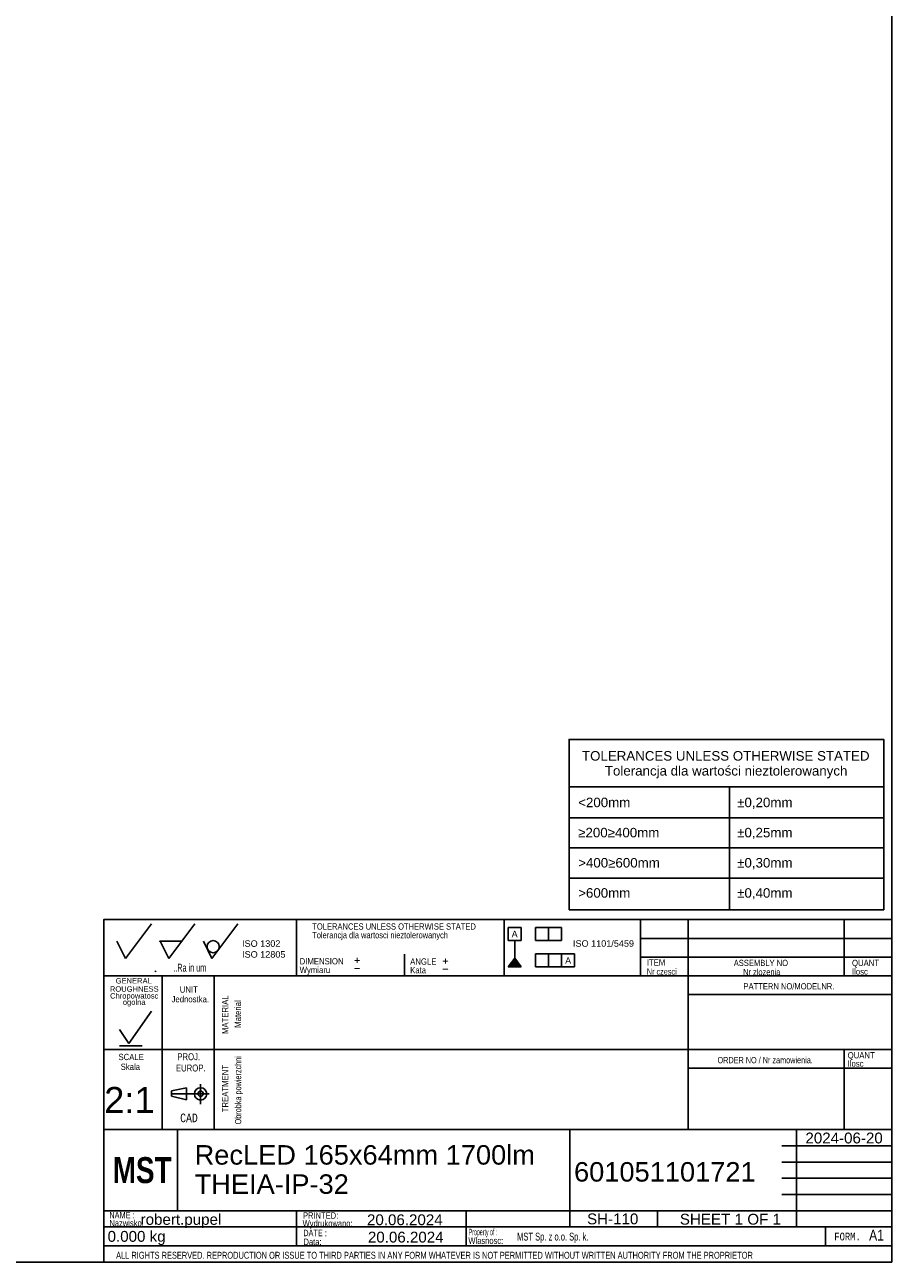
# Model space of a CAD drawing. Header units: millimetres. Extents: x 7 to 819, y 14 to 587.
# Tile 6 of 7: x 619 to 819, y 14 to 301. Entities that reach past the tile are written whole.
import ezdxf
from ezdxf.entities.mleader import LeaderData, LeaderLine
from ezdxf.enums import TextEntityAlignment as Align
from ezdxf.lldxf.tags import DXFTag
from ezdxf.math import Vec2, Vec3

# ---------------------------------------------------------------- set-up
doc = ezdxf.new("R2010")
doc.units = ezdxf.units.MM
doc.layers.add('10', color=7, linetype='Continuous')
doc.layers.add('Default', color=7, linetype='Continuous')
doc.styles.add('SEACAD_Arial', font='arial.ttf')
doc.styles.add('SEACAD_Lucida_Console', font='lucon.TTF', dxfattribs={"width": 0.8})
tags = doc.linetypes.add('CENTER2', pattern=[28.575, 19.05, -3.175, 3.175, -3.175]).pattern_tags.tags
tags[10:11] = [DXFTag(74, 4), DXFTag(75, 0), DXFTag(340, '0'), DXFTag(46, 0.0), DXFTag(50, 0.0), DXFTag(44, 0.0), DXFTag(45, 0.0)]
tags[8:9] = [DXFTag(74, 4), DXFTag(75, 0), DXFTag(340, '0'), DXFTag(46, 0.0), DXFTag(50, 0.0), DXFTag(44, 0.0), DXFTag(45, 0.0)]
tags[6:7] = [DXFTag(74, 4), DXFTag(75, 0), DXFTag(340, '0'), DXFTag(46, 0.0), DXFTag(50, 0.0), DXFTag(44, 0.0), DXFTag(45, 0.0)]
tags[4:5] = [DXFTag(74, 4), DXFTag(75, 0), DXFTag(340, '0'), DXFTag(46, 0.0), DXFTag(50, 0.0), DXFTag(44, 0.0), DXFTag(45, 0.0)]

# ---------------------------------------------------------------- blocks, each defined once
blk = doc.blocks.new('SEANNOT_GROUP22')
at = {"layer": 'Default', "color": 7, "linetype": 'Continuous', "style": 'SEACAD_Arial'}
for s, p in [('RecLED 165x64mm 1700lm ', (658.06, 41.69)), ('THEIA-IP-32', (658.06, 34.94))]:
    blk.add_text(s, height=4.5, dxfattribs=at).set_placement(p, align=Align.TOP_LEFT)
blk = doc.blocks.new('SEANNOT_GROUP23')
at = {"layer": 'Default', "color": 7, "linetype": 'Continuous', "style": 'SEACAD_Arial'}
blk.add_text('601051101721', height=4.5, dxfattribs=at).set_placement((745.7, 37.77), align=Align.TOP_LEFT)
blk = doc.blocks.new('SEANNOT_GROUP24')
at = {"layer": 'Default', "color": 7, "linetype": 'Continuous', "style": 'SEACAD_Arial'}
blk.add_text('robert.pupel', height=2.5, dxfattribs=at).set_placement((645.59, 25.78), align=Align.TOP_LEFT)
blk = doc.blocks.new('SEANNOT_GROUP25')
at = {"layer": 'Default', "color": 7, "linetype": 'Continuous', "style": 'SEACAD_Arial'}
blk.add_text('SH-110', height=2.5, dxfattribs=at).set_placement((748.71, 25.9), align=Align.TOP_LEFT)
blk = doc.blocks.new('SEANNOT_GROUP26')
at = {"layer": 'Default', "color": 7, "linetype": 'Continuous', "style": 'SEACAD_Arial'}
blk.add_text('2:1', height=6, dxfattribs=at).set_placement((637.18, 55.12), align=Align.TOP_LEFT)
blk = doc.blocks.new('_Dot')
at = {"color": 0, "linetype": 'ByBlock', "lineweight": -2}
blk.add_line((-0.5, 0), (-1, 0), dxfattribs=at)
at = {"color": 0, "linetype": 'ByBlock', "const_width": 0.5}
blk.add_lwpolyline([(-0.25, 0, 1), (0.25, 0, 1)], format="xyb", close=True, dxfattribs=at)
blk = doc.blocks.new('SEANNOT_GROUP28')
at = {"layer": 'Default', "color": 7, "linetype": 'Continuous', "style": 'SEACAD_Arial'}
blk.add_text('20.06.2024', height=2.5, dxfattribs=at).set_placement((697.88, 25.7), align=Align.TOP_LEFT)
blk = doc.blocks.new('SEANNOT_GROUP29')
at = {"layer": 'Default', "color": 7, "linetype": 'Continuous', "style": 'SEACAD_Arial'}
blk.add_text('20.06.2024', height=2.5, dxfattribs=at).set_placement((698.09, 21.69), align=Align.TOP_LEFT)
blk = doc.blocks.new('SEANNOT_GROUP30')
at = {"layer": 'Default', "color": 7, "linetype": 'Continuous', "style": 'SEACAD_Arial'}
for s, p in [('SHEET ', (770.14, 25.83)), ('1', (782.8, 25.83)), (' OF ', (784.76, 25.83)), ('1', (791.55, 25.83))]:
    blk.add_text(s, height=2.5, dxfattribs=at).set_placement(p, align=Align.TOP_LEFT)
blk = doc.blocks.new('SEANNOT_GROUP31')
at = {"layer": 'Default', "color": 7, "linetype": 'Continuous', "style": 'SEACAD_Arial'}
blk.add_text('2024-06-20', height=2.5, dxfattribs=at).set_placement((799.15, 44.59), align=Align.TOP_LEFT)
blk = doc.blocks.new('SE6')
at = {"layer": 'Default', "color": 7, "linetype": 'Continuous'}
for p, q in [((744.54, 124.48), (817.25, 124.48)), ((781.62, 124.48), (781.62, 117.33)), ((744.54, 117.33), (817.25, 117.33)), ((781.62, 117.33), (781.62, 110.37)), ((744.54, 110.37), (817.25, 110.37)), ((781.62, 110.37), (781.62, 103.4)), ((744.54, 103.4), (817.25, 103.4)), ((781.62, 103.4), (781.62, 96.08))]:
    blk.add_line(p, q, dxfattribs=at)
blk.add_lwpolyline([(744.54, 96.08), (744.54, 135.41), (817.25, 135.41), (817.25, 96.08), (744.54, 96.08)], dxfattribs=at)
at = {"layer": 'Default', "color": 7, "linetype": 'Continuous', "style": 'SEACAD_Arial'}
for s, p in [('TOLERANCES UNLESS OTHERWISE STATED', (747.54, 132.73)), ('Tolerancja dla wartości nieztolerowanych', (752.82, 129.28)), ('<200mm', (746.66, 121.97)), ('±0,20mm', (783.38, 121.97)), ('≥200≥400mm', (746.66, 115)), ('±0,25mm', (783.38, 115)), ('>400≥600mm', (746.66, 108.03)), ('±0,30mm', (783.38, 108.03)), ('>600mm', (746.66, 101.06)), ('±0,40mm', (783.38, 101.06))]:
    blk.add_text(s, height=2.2, dxfattribs=at).set_placement(p, align=Align.TOP_LEFT)

msp = doc.modelspace()

# ---------------------------------------------------------------- hatches: boundary and pattern name
at = {"layer": 'Default', "linetype": 'Continuous'}
msp.add_hatch(color=7, dxfattribs=at).paths.add_polyline_path([(731.992, 84.877), (730.492, 82.892), (733.492, 82.892)])

# ---------------------------------------------------------------- linework, layer by layer
at = {"layer": '10', "color": 7, "linetype": 'Continuous'}
for p, q in [((642.075, 84.794), (648.075, 92.794)), ((652.075, 84.794), (658.075, 92.794)), ((662.075, 84.794), (668.075, 92.794)), ((681.575, 93.794), (681.575, 80.794)), ((729.575, 93.794), (729.575, 80.794)), ((761.075, 93.794), (761.075, 80.794)), ((772.075, 93.794), (772.075, 45.294)), ((808.075, 93.794), (808.075, 80.794)), ((640.075, 88.794), (642.075, 84.794)), ((650.075, 88.794), (655.075, 88.794)), ((650.075, 88.794), (652.075, 84.794)), ((660.075, 88.794), (662.075, 84.794)), ((819.075, 89.461), (761.075, 89.461)), ((706.575, 85.794), (706.575, 80.794)), ((819.075, 85.127), (761.075, 85.127)), ((819.075, 80.794), (637.075, 80.794)), ((648.949, 81.721), (649.125, 81.927)), ((650.575, 80.794), (650.575, 45.294)), ((650.575, 80.794), (650.575, 46.794)), ((662.575, 80.794), (662.575, 45.294)), ((819.075, 76.461), (772.075, 76.461)), ((642.877, 65.159), (648.076, 72.664)), ((640.735, 68.441), (642.877, 65.159)), ((819.075, 63.794), (637.075, 63.794)), ((640.735, 64.619), (645.934, 64.619)), ((808.075, 63.794), (808.075, 45.294)), ((819.075, 59.461), (772.075, 59.461)), ((652.721, 54.209), (656.206, 54.901)), ((656.206, 54.901), (656.206, 52.133)), ((659.45, 55.77), (659.45, 51.161)), ((659.45, 55.77), (659.45, 51.161)), ((652.721, 53.016), (652.721, 54.209)), ((656.206, 52.133), (652.721, 53.016)), ((744.7, 45.294), (637.075, 45.294)), ((744.575, 45.294), (637.075, 45.294)), ((654.075, 26.544), (654.075, 45.294)), ((793.7, 45.294), (819.2, 45.294)), ((797.075, 22.794), (797.075, 45.294)), ((793.7, 41.544), (819.2, 41.544)), ((793.7, 37.794), (819.2, 37.794)), ((793.7, 34.044), (819.2, 34.044)), ((793.7, 30.294), (819.2, 30.294)), ((637.075, 26.544), (819.2, 26.544)), ((681.603, 26.521), (681.603, 18.396)), ((720.78, 26.456), (720.78, 18.331)), ((764.95, 26.544), (764.95, 22.794)), ((637.075, 22.794), (793.7, 22.794)), ((803.762, 22.794), (803.762, 18.419)), ((637.075, 18.419), (819.075, 18.419))]:
    msp.add_line(p, q, dxfattribs=at)
at = {"layer": '10', "color": 7, "linetype": 'CENTER2'}
msp.add_line((652.721, 53.517), (661.436, 53.517), dxfattribs=at)
at = {"layer": '10', "color": 7, "linetype": 'Continuous'}
for points in [[(819.075, 14.669), (819.075, 93.794), (637.075, 93.794), (637.075, 14.669), (819.075, 14.669)], [(744.7, 45.294), (744.7, 22.794), (819.075, 22.794), (819.075, 45.294), (744.7, 45.294)]]:
    msp.add_lwpolyline(points, dxfattribs=at)
for centre, radius in [((662.347, 87.549), 1.402), ((659.45, 53.517), 1.415), ((659.45, 53.576), 0.607)]:
    msp.add_circle(centre, radius, dxfattribs=at)
msp.add_point((650.075, 88.794), dxfattribs=at)
at = {"layer": 'Default', "color": 7, "linetype": 'Continuous'}
for p, q in [((819.1, 14.67), (819.1, 586.67)), ((730.492, 88.983), (730.492, 91.983)), ((730.492, 91.983), (733.492, 91.983)), ((733.492, 91.983), (733.492, 88.983)), ((736.828, 88.983), (736.828, 91.983)), ((736.828, 91.983), (742.828, 91.983)), ((739.828, 91.983), (739.828, 88.983)), ((742.828, 91.983), (742.828, 88.983)), ((733.492, 88.983), (730.492, 88.983)), ((731.992, 84.877), (731.992, 88.983)), ((742.828, 88.983), (736.828, 88.983)), ((736.828, 82.892), (736.828, 85.892)), ((736.828, 85.892), (745.828, 85.892)), ((739.828, 85.892), (739.828, 82.892)), ((742.828, 82.892), (742.828, 85.892)), ((745.828, 85.892), (745.828, 82.892)), ((730.492, 82.892), (731.992, 84.877)), ((731.992, 84.877), (733.492, 82.892)), ((733.492, 82.892), (730.492, 82.892)), ((745.828, 82.892), (736.828, 82.892)), ((6.708, 14.67), (819.1, 14.67))]:
    msp.add_line(p, q, dxfattribs=at)

# ---------------------------------------------------------------- block references
at = {"layer": 'Default'}
for name in ['SE6', 'SEANNOT_GROUP26', 'SEANNOT_GROUP31', 'SEANNOT_GROUP22', 'SEANNOT_GROUP23', 'SEANNOT_GROUP24', 'SEANNOT_GROUP25', 'SEANNOT_GROUP30', 'SEANNOT_GROUP28', 'SEANNOT_GROUP29']:
    msp.add_blockref(name, (0, 0), dxfattribs=at)

# ---------------------------------------------------------------- texts
at = {"layer": '10', "attachment_point": 1}
for s, insert, char_height, width, style in [('{\\farial rounded mt|b0||i0||c0|p34;\\C7;\\H1.45000002;\\W0.83002;TOLERANCES UNLESS OTHERWISE STATED}', (685.231, 92.931), 1.45, 38.61414, 'SEACAD_Arial'), ('{\\farial rounded mt|b0||i0||c0|p34;\\C7;\\H1.45000002;\\W0.77704;Tolerancja dla wartosci nieztolerowanych}', (685.231, 90.931), 1.45, 36.02936, 'SEACAD_Arial'), ('{\\farial rounded mt|b0||i0||c0|p34;\\C7;\\H1.8;\\W0.608;..Ra in um}', (653.139, 83.594), 1.8, 8.92175, 'SEACAD_Arial'), ('{\\farial rounded mt|b0||i0||c0|p34;\\C7;\\H1.45000002;\\W0.883;Wymiaru}', (682.324, 82.896), 1.45, 8.67569, 'SEACAD_Arial'), ('{\\farial rounded mt|b0||i0||c0|p34;\\C7;\\H1.45000002;\\W0.883;DIMENSION}', (682.324, 84.896), 1.45, 10.15001, 'SEACAD_Arial'), ('{\\farial rounded mt|b0||i0||c0|p34;\\C7;\\H1.45000002;\\W0.883;ANGLE}', (707.852, 84.832), 1.45, 6.05218, 'SEACAD_Arial'), ('{\\farial rounded mt|b0||i0||c0|p34;\\C7;\\H1.45000002;\\W0.883;ITEM}', (762.514, 84.637), 1.45, 4.25544, 'SEACAD_Arial'), ('{\\farial rounded mt|b0||i0||c0|p34;\\C7;\\H1.45000002;\\W0.83002;ASSEMBLY NO}', (782.593, 84.51), 1.45, 12.82936, 'SEACAD_Arial'), ('{\\farial rounded mt|b0||i0||c0|p34;\\C7;\\H1.45000002;\\W0.883;QUANT}', (809.905, 84.51), 1.45, 6.24131, 'SEACAD_Arial'), ('{\\farial rounded mt|b0||i0||c0|p34;\\C7;\\H1.45000002;\\W0.883;Kata}', (707.852, 82.832), 1.45, 5.07501, 'SEACAD_Arial'), ('{\\farial rounded mt|b0||i0||c0|p34;\\C7;\\H1.45000002;\\W0.72406;Nr czesci }', (762.514, 82.51), 1.45, 7.78588, 'SEACAD_Arial'), ('{\\farial rounded mt|b0||i0||c0|p34;\\C7;\\H1.45000002;\\W0.77704;Nr zlozenia}', (784.757, 82.411), 1.45, 9.50428, 'SEACAD_Arial'), ('{\\farial rounded mt|b0||i0||c0|p34;\\C7;\\H1.45000002;\\W0.883;Ilosc}', (809.905, 82.51), 1.45, 6.93479, 'SEACAD_Arial'), ('{\\farial rounded mt|b0||i0||c0|p34;\\C7;\\H1.45000002;\\W0.883;UNIT}', (654.641, 78.367), 1.45, 4.16088, 'SEACAD_Arial'), ('{\\farial rounded mt|b0||i0||c0|p34;\\C7;\\H1.45000002;\\W0.83002;PATTERN NO/MODELNR.}', (784.847, 79.116), 1.45, 21.43479, 'SEACAD_Arial'), ('{\\farial rounded mt|b0||i0||c0|p34;\\C7;\\H1.45000002;\\W0.883;Jednostka.}', (652.738, 76.128), 1.45, 8.72628, 'SEACAD_Arial'), ('{\\farial rounded mt|b0||i0||c0|p34;\\C7;\\H1.45000002;\\W0.883;QUANT}', (808.905, 63.177), 1.45, 6.24131, 'SEACAD_Arial'), ('{\\farial rounded mt|b0||i0||c0|p34;\\C7;\\H1.45000002;\\W0.883;SCALE}', (640.475, 62.782), 1.45, 5.86305, 'SEACAD_Arial'), ('{\\farial rounded mt|b0||i0||c0|p34;\\C7;\\H1.45000002;\\W0.883;Skala}', (640.976, 60.528), 1.45, 5.77723, 'SEACAD_Arial'), ('{\\farial rounded mt|b0||i0||c0|p34;\\C7;\\H1.60000002;\\W0.8;EUROP.}', (653.745, 60.311), 1.6, 6.64349, 'SEACAD_Arial'), ('{\\farial rounded mt|b0||i0||c0|p34;\\C7;\\H1.60000002;\\W0.8;PROJ.}', (654.062, 62.918), 1.6, 5.11305, 'SEACAD_Arial'), ('{\\farial rounded mt|b0||i0||c0|p34;\\C7;\\H1.45000002;\\W0.72406;ORDER NO / Nr zamowienia.}', (778.847, 62.061), 1.45, 25.03089, 'SEACAD_Arial'), ('{\\farial rounded mt|b0||i0||c0|p34;\\C7;\\H1.45000002;\\W0.883;Ilosc}', (808.905, 61.256), 1.45, 6.93479, 'SEACAD_Arial'), ('{\\fLucida Console|b0||i0||c0|p34;\\C7;\\H1.99999998;\\W0.8;CAD}', (654.724, 48.987), 2, 4.53334, 'SEACAD_Lucida_Console'), ('{\\farial rounded mt|b0||i0||c0|p34;\\C7;\\H1.5;\\W0.704;NAME :}', (638.376, 26.268), 1.5, 5.5761, 'SEACAD_Arial'), ('{\\farial rounded mt|b0||i0||c0|p34;\\C7;\\H1.5;\\W0.8;PRINTED:}', (683.099, 26.18), 1.5, 8.9879, 'SEACAD_Arial'), ('{\\farial rounded mt|b0||i0||c0|p34;\\C7;\\H1.5;\\W0.8;Nazwisko:}', (638.376, 24.421), 1.5, 7.67838, 'SEACAD_Arial'), ('{\\farial rounded mt|b0||i0||c0|p34;\\C7;\\H1.5;\\W0.8;Wydrukowano:}', (683.011, 24.37), 1.5, 11.43865, 'SEACAD_Arial'), ('{\\farial rounded mt|b0||i0||c0|p34;\\C7;\\H1.5;\\W0.704;DATE :}', (683.165, 22.152), 1.5, 5.2174, 'SEACAD_Arial'), ('{\\farial rounded mt|b0||i0||c0|p34;\\C7;\\H1.5;\\W0.8;Data:}', (683.208, 20.102), 1.5, 6.19566, 'SEACAD_Arial'), ('{\\farial rounded mt|b0||i0||c0|p34;\\C7;\\H1.5;\\W0.8;Wlasnosc:}', (721.296, 20.377), 1.5, 10.89131, 'SEACAD_Arial'), ('{\\farial rounded mt|b0||i0||c0|p34;\\C7;\\H1.5;\\W0.46208;Property of :}', (721.38, 22.362), 1.5, 8.86958, 'SEACAD_Arial'), ('{\\farial rounded mt|b0||i0||c0|p34;\\C7;\\H1.8;\\W0.667;MST Sp. z o.o. Sp. k.}', (732.551, 21.452), 1.8, 58.30436, 'SEACAD_Arial'), ('{\\fLucida Console|b0||i0||c0|p34;\\C7;\\H1.8;\\W0.8;FORM.}', (805.825, 21.469), 1.8, 6.80001, 'SEACAD_Lucida_Console'), ('{\\farial rounded mt|b0||i0||c0|p34;\\C7;\\H2.50000002;\\W0.8;A1}', (813.862, 22.139), 2.5, 4.9829, 'SEACAD_Arial'), ('{\\farial rounded mt|b0||i0||c0|p34;\\C7;\\H1.60000002;\\W0.704;ALL RIGHTS RESERVED. REPRODUCTION OR ISSUE TO THIRD PARTIES IN ANY FORM WHATEVER IS NOT PERMITTED WITHOUT WRITTEN AUTHORITY FROM THE PROPRIETOR}', (639.922, 17.047), 1.6, 148.00001, 'SEACAD_Arial')]:
    msp.add_mtext(s, dxfattribs=dict(at, insert=insert, char_height=char_height, width=width, style=style))
at = {"layer": '10', "char_height": 1.25, "attachment_point": 1}
for s, insert, width in [('{\\fArial|b0||i0||c0|p34;\\C7;\\H1.2499998;\\W1.;GENERAL}', (639.827, 80.287), 8.3424), ('{\\fArial|b0||i0||c0|p34;\\C7;\\H1.2499998;\\W1.;ROUGHNESS}', (638.492, 78.393), 11.22283)]:
    msp.add_mtext(s, dxfattribs=dict(at, insert=insert, width=width))
at = {"layer": '10', "insert": (644.111, 75.265), "char_height": 1.25, "width": 11.65265, "attachment_point": 5, "line_spacing_factor": 0.7}
msp.add_mtext('{\\fArial|b0||i0||c0|p34;\\C7;\\H1.24999998;\\W1.;Chropowatosc\\P}{\\fArial|b0||i0||c0|p34;\\C7;\\H1.24999998;\\W1.;ogolna}', dxfattribs=at)
at = {"layer": '10', "char_height": 1.45, "attachment_point": 1, "rotation": 89.99999, "style": 'SEACAD_Arial'}
for s, insert, width in [('{\\farial rounded mt|b0||i0||c0|p34;\\C7;\\H1.45000002;\\W0.883;MATERIAL}', (664.376, 67.352), 8.92066), ('{\\farial rounded mt|b0||i0||c0|p34;\\C7;\\H1.45000002;\\W0.883;Material}', (667.296, 68.795), 7.15315), ('{\\farial rounded mt|b0||i0||c0|p34;\\C7;\\H1.45000002;\\W0.72406;Obrobka powierzchni}', (667.376, 46.486), 17.04755), ('{\\farial rounded mt|b0||i0||c0|p34;\\C7;\\H1.45000002;\\W0.883;TREATMENT}', (664.376, 49.29), 10.87501)]:
    msp.add_mtext(s, dxfattribs=dict(at, insert=insert, width=width))
at = {"layer": 'Default'}
for s, insert, char_height, width, attachment_point in [('{\\fArial|b0||i0||c0|p34;\\C7;\\H1.5;\\W1.;ISO 1302 \\P}{\\fArial|b0||i0||c0|p34;\\C7;\\H1.5;\\W1.;ISO 12805}', (669.021, 89.009), 1.5, 10.48633, 1), ('{\\fArial CE|b0||i0||c0|p34;\\C7;\\H1.5;\\W1.;A}', (731.986, 91.206), 1.5, 1.40218, 2), ('{\\fArial|b0||i0||c0|p34;\\C7;\\H1.5;\\W1.;ISO 1101/5459}', (752.506, 89.025), 1.5, 15.28486, 2), ('{\\fSolid Edge ISO|b0||i0||c0|p34;\\C7;\\H2.5;\\W1.;+\\P}', (694.794, 85.892), 2.5, 1.88245, 1), ('{\\fSolid Edge ISO|b0||i0||c0|p34;\\C7;\\H2.5;\\W1.;+\\P}', (715.187, 85.735), 2.5, 1.88245, 1), ('{\\fArial CE|b0||i0||c0|p34;\\C7;\\H1.5;\\W1.;A}', (744.342, 85.081), 1.5, 1.40218, 2), ('{\\fSolid Edge ISO|b0||i0||c0|p34;\\C7;\\H2.5;\\W1.;-\\P}', (694.794, 84.009), 2.5, 1.88245, 1), ('{\\fSolid Edge ISO|b0||i0||c0|p34;\\C7;\\H2.5;\\W1.;-\\P}', (715.187, 83.852), 2.5, 1.88245, 1)]:
    msp.add_mtext(s, dxfattribs=dict(at, insert=insert, char_height=char_height, width=width, attachment_point=attachment_point))

# ---------------------------------------------------------------- leaders
at = {"layer": 'Default', "color": 7, "linetype": 'Continuous'}
ml = msp.add_multileader_mtext('Standard', dxfattribs=at)
ml.set_content('{\\pxsm0.9;\\fImpact|b0||i0||c0|p34;\\W1.;MST\\P}', color=256)
ml.set_leader_properties()
ml.set_arrow_properties(name='DOT')
ml.build(insert=Vec2(0, 0))
ml.multileader.update_dxf_attribs({"leader_type": 0, "dogleg_length": 0, "arrow_head_size": 6})
ctx = ml.context
ctx.base_point, ctx.char_height, ctx.arrow_head_size = Vec3(637.147, 35.856), 6, 6
ctx.mtext.insert = Vec3(639.147, 38.919)
ml = msp.add_multileader_mtext('Standard', dxfattribs=at)
ml.set_content('{\\pxsm0.9;\\fArial|b0||i0||c0|p34;\\W1.;0.000 kg\\P}', color=256)
ml.set_leader_properties()
ml.set_arrow_properties(name='DOT')
ml.build(insert=Vec2(0, 0))
ml.multileader.update_dxf_attribs({"leader_type": 0, "dogleg_length": 0, "arrow_head_size": 2.5})
ctx = ml.context
ctx.base_point, ctx.char_height, ctx.arrow_head_size = Vec3(635.962, 20.247), 2.5, 2.5
ctx.mtext.insert = Vec3(637.962, 21.863)

doc.saveas('drawing.dxf')
